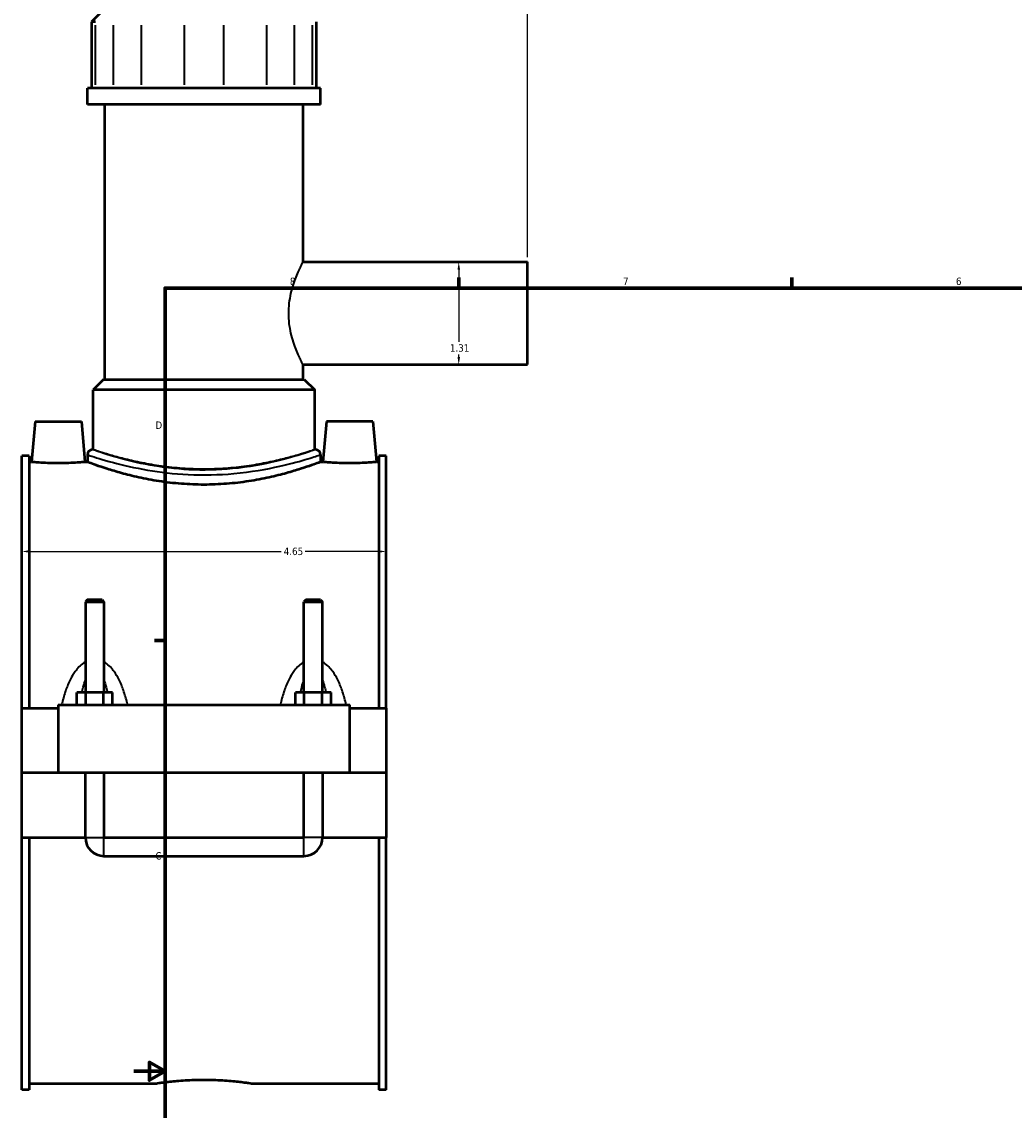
# Model space of a CAD drawing. Header units: inches. Extents: x -1.3 to 49.3, y -1.8 to 48.6.
# Tile 2 of 8: x -1.3 to 11.3, y 10.5 to 24.4. Entities that reach past the tile are written whole.
import ezdxf

# ---------------------------------------------------------------- set-up
doc = ezdxf.new("R2010")
doc.units = ezdxf.units.IN
doc.header["$MEASUREMENT"] = 0
for name, color, linetype, lineweight in [('Border (ANSI)', 7, 'Continuous', 70), ('Dimension (ANSI)', 7, 'Continuous', 25), ('Visible (ANSI)', 7, 'Continuous', 50), ('Visible Narrow (ANSI)', 7, 'Continuous', 35)]:
    doc.layers.add(name, color=color, linetype=linetype, lineweight=lineweight)
doc.styles.add('Note Text (ANSI)', font='tahoma.ttf')
doc.dimstyles.new('Default (ANSI)', dxfattribs={"dimtxt": 0.094488, "dimasz": 0.098425, "dimexe": 0.125, "dimexo": 0.0625, "dimgap": 0.031496, "dimtad": 0, "dimtih": 1, "dimtoh": 1, "dimrnd": 1e-08, "dimzin": 4, "dimdsep": 46, "dimtxsty": 'Note Text (ANSI)', "dimcen": 0.09, "dimdle": 0.393701, "dimclrd": 256, "dimclre": 256, "dimclrt": 5, "dimadec": 0, "dimazin": 1, "dimtfac": 1, "dimtofl": 0, "dimtmove": 0, "dimatfit": 3, "dimfxl": 1, "dimtolj": 1, "dimtzin": 4, "dimlwd": -1, "dimlwe": -1, "dimarcsym": 0})

# ---------------------------------------------------------------- blocks, each defined once
blk = doc.blocks.new('Borders Default Border')
at = {"layer": 'Border (ANSI)'}
for p, q in [((4.25, 21), (4.25, 21.134)), ((8.5, 21), (8.5, 21.134)), ((0.5, 16.5), (0.366, 16.5))]:
    blk.add_line(p, q, dxfattribs=at)
at = {"layer": 'Border (ANSI)', "flags": 128}
for points in [[(0.5, 1), (0.5, 21), (33.5, 21), (33.5, 1), (0.5, 1)], [(0.1, 11), (0.5, 11), (0.3, 11.115), (0.3, 10.885), (0.5, 11)]]:
    blk.add_lwpolyline(points, dxfattribs=at)
at = {"layer": 'Border (ANSI)', "color": 5, "true_color": 0x0000ff, "char_height": 0.0945, "attachment_point": 7, "style": 'Note Text (ANSI)'}
for s, insert in [('8', (2.094, 21.038)), ('7', (6.346, 21.04)), ('6', (10.595, 21.038)), ('D', (0.378, 19.203)), ('C', (0.378, 13.701))]:
    blk.add_mtext(s, dxfattribs=dict(at, insert=insert))
blk = doc.blocks.new('*D6')
at = {"layer": 'Defpoints', "color": 0, "transparency": 16777216}
for p in [(5.127, 25.9), (0.997, 25.088), (5.127, 21.334)]:
    blk.add_point(p, dxfattribs=at)
at = {"layer": 'Dimension (ANSI)', "transparency": 16777216}
for p, q in [((0.997, 25.151), (0.997, 26.025)), ((5.127, 21.396), (5.127, 26.025)), ((1.095, 25.9), (3.204, 25.9)), ((5.028, 25.9), (3.509, 25.9))]:
    blk.add_line(p, q, dxfattribs=at)
for points in [[(1.095, 25.917), (1.095, 25.884), (0.997, 25.9)], [(5.028, 25.917), (5.028, 25.884), (5.127, 25.9)]]:
    blk.add_solid(points, dxfattribs=at)
at = {"layer": 'Dimension (ANSI)', "color": 5, "transparency": 16777216, "insert": (3.236, 25.95), "char_height": 0.0945, "attachment_point": 1, "style": 'Note Text (ANSI)'}
blk.add_mtext('\\A1;4.13', dxfattribs=at)
blk = doc.blocks.new('*D7')
at = {"layer": 'Defpoints', "color": 0, "transparency": 16777216}
for p in [(3.322, 17.637), (-1.328, 17.248), (3.322, 17.248)]:
    blk.add_point(p, dxfattribs=at)
at = {"layer": 'Dimension (ANSI)', "transparency": 16777216}
for p, q in [((-1.23, 17.637), (1.984, 17.637)), ((3.223, 17.637), (2.29, 17.637))]:
    blk.add_line(p, q, dxfattribs=at)
for points in [[(-1.23, 17.654), (-1.23, 17.621), (-1.328, 17.637)], [(3.223, 17.654), (3.223, 17.621), (3.322, 17.637)]]:
    blk.add_solid(points, dxfattribs=at)
at = {"layer": 'Dimension (ANSI)', "color": 5, "transparency": 16777216, "insert": (2.015, 17.686), "char_height": 0.0945, "attachment_point": 1, "style": 'Note Text (ANSI)'}
blk.add_mtext('\\A1;4.65', dxfattribs=at)
blk = doc.blocks.new('*D9')
at = {"layer": 'Defpoints', "color": 0, "transparency": 16777216}
for p in [(4.249, 21.334), (4.249, 20.023), (4.249, 20.023)]:
    blk.add_point(p, dxfattribs=at)
at = {"layer": 'Dimension (ANSI)', "transparency": 16777216}
for p, q in [((4.249, 21.235), (4.249, 20.314)), ((4.249, 20.121), (4.249, 20.153))]:
    blk.add_line(p, q, dxfattribs=at)
for points in [[(4.233, 21.235), (4.266, 21.235), (4.249, 21.334)], [(4.233, 20.121), (4.266, 20.121), (4.249, 20.023)]]:
    blk.add_solid(points, dxfattribs=at)
at = {"layer": 'Dimension (ANSI)', "color": 5, "transparency": 16777216, "insert": (4.136, 20.283), "char_height": 0.0945, "attachment_point": 1, "style": 'Note Text (ANSI)'}
blk.add_mtext('\\A1;1.31', dxfattribs=at)

msp = doc.modelspace()

# ---------------------------------------------------------------- linework, layer by layer
at = {"layer": 'Visible (ANSI)'}
for p, q in [((-0.238, 24.6), (-0.437, 24.402)), ((-0.387, 24.402), (-0.437, 24.402)), ((-0.437, 24.402), (-0.437, 23.555)), ((2.431, 24.402), (2.431, 23.555)), ((2.485, 23.555), (-0.491, 23.555)), ((-0.491, 23.346), (-0.491, 23.555)), ((2.485, 23.346), (2.485, 23.555)), ((2.485, 23.346), (-0.491, 23.346)), ((-0.268, 19.832), (-0.268, 23.346)), ((2.262, 21.334), (2.262, 23.346)), ((2.262, 21.334), (5.127, 21.334)), ((5.127, 20.023), (5.127, 21.334)), ((2.262, 19.832), (2.262, 20.023)), ((2.262, 20.023), (5.127, 20.023)), ((-0.285, 19.832), (-0.417, 19.7)), ((-0.285, 19.832), (2.278, 19.832)), ((2.278, 19.832), (2.411, 19.7)), ((2.411, 19.7), (-0.417, 19.7)), ((-0.417, 18.938), (-0.417, 19.7)), ((2.411, 18.938), (2.411, 19.7)), ((-1.158, 19.299), (-1.204, 18.78)), ((-1.158, 19.299), (-0.568, 19.299)), ((-0.568, 19.299), (-0.522, 18.78)), ((2.562, 19.299), (2.516, 18.78)), ((3.152, 19.299), (2.562, 19.299)), ((3.152, 19.299), (3.198, 18.78)), ((-0.417, 18.938), (-0.425, 18.938)), ((2.419, 18.938), (2.411, 18.938)), ((-1.328, 15.638), (-1.328, 18.859)), ((-1.235, 18.859), (-1.328, 18.859)), ((-1.235, 18.859), (-1.235, 15.638)), ((-1.235, 18.78), (-1.204, 18.78)), ((-0.522, 18.78), (-0.491, 18.78)), ((-0.491, 18.872), (-0.491, 18.78)), ((2.485, 18.872), (2.485, 18.78)), ((2.485, 18.78), (2.516, 18.78)), ((3.198, 18.78), (3.229, 18.78)), ((3.229, 18.859), (3.229, 15.638)), ((3.322, 18.859), (3.229, 18.859)), ((3.322, 15.638), (3.322, 18.859)), ((-0.493, 17.018), (-0.516, 16.994)), ((-0.516, 16.994), (-0.28, 16.994)), ((-0.516, 16.994), (-0.516, 15.835)), ((-0.304, 17.018), (-0.493, 17.018)), ((-0.304, 17.018), (-0.28, 16.994)), ((-0.28, 16.994), (-0.28, 15.835)), ((2.297, 17.018), (2.274, 16.994)), ((2.274, 16.994), (2.51, 16.994)), ((2.274, 15.835), (2.274, 16.994)), ((2.486, 17.018), (2.297, 17.018)), ((2.486, 17.018), (2.51, 16.994)), ((2.51, 15.835), (2.51, 16.994)), ((-0.625, 15.677), (-0.625, 15.835)), ((-0.512, 15.835), (-0.625, 15.835)), ((-0.512, 15.677), (-0.512, 15.835)), ((-0.285, 15.835), (-0.512, 15.835)), ((-0.285, 15.677), (-0.285, 15.835)), ((-0.171, 15.835), (-0.285, 15.835)), ((-0.171, 15.677), (-0.171, 15.835)), ((2.165, 15.677), (2.165, 15.835)), ((2.278, 15.835), (2.165, 15.835)), ((2.278, 15.677), (2.278, 15.835)), ((2.505, 15.835), (2.278, 15.835)), ((2.505, 15.677), (2.505, 15.835)), ((2.619, 15.835), (2.505, 15.835)), ((2.619, 15.677), (2.619, 15.835)), ((-1.328, 15.638), (-0.863, 15.638)), ((-1.328, 14.813), (-1.328, 15.638)), ((-0.863, 15.677), (-0.863, 14.813)), ((-0.863, 15.677), (2.857, 15.677)), ((2.857, 14.813), (2.857, 15.677)), ((2.857, 15.638), (3.322, 15.638)), ((3.322, 15.638), (3.322, 14.813)), ((-1.328, 14.813), (-0.863, 14.813)), ((-1.328, 13.984), (-1.328, 14.809)), ((-0.516, 14.809), (-1.328, 14.809)), ((-0.863, 14.813), (2.857, 14.813)), ((-0.516, 14.813), (-0.516, 14.809)), ((-0.516, 13.984), (-0.516, 14.809)), ((-0.28, 14.813), (-0.28, 14.809)), ((-0.28, 14.809), (-0.28, 13.984)), ((2.274, 14.809), (-0.28, 14.809)), ((2.274, 14.809), (2.274, 14.813)), ((2.274, 13.984), (2.274, 14.809)), ((2.51, 14.809), (2.51, 14.813)), ((2.51, 14.809), (2.51, 13.984)), ((3.322, 14.809), (2.51, 14.809)), ((2.857, 14.813), (3.322, 14.813)), ((3.322, 14.809), (3.322, 13.984)), ((-1.328, 10.763), (-1.328, 13.984)), ((-1.328, 13.984), (-0.516, 13.984)), ((-1.235, 13.984), (-1.235, 10.763)), ((-0.28, 13.984), (2.274, 13.984)), ((2.51, 13.984), (3.322, 13.984)), ((3.229, 13.984), (3.229, 10.763)), ((3.322, 10.763), (3.322, 13.984)), ((-0.28, 13.748), (2.274, 13.748)), ((-1.235, 10.843), (0.38, 10.843)), ((1.614, 10.843), (3.229, 10.843)), ((-1.235, 10.763), (-1.328, 10.763)), ((3.322, 10.763), (3.229, 10.763))]:
    msp.add_line(p, q, dxfattribs=at)
for centre, radius, start, end in [((-0.425, 18.872), 0.0661, 90, 180), ((2.419, 18.872), 0.0661, 0, 90), ((-0.28, 13.984), 0.236, 180, 270), ((2.274, 13.984), 0.236, 270, 0)]:
    msp.add_arc(centre, radius, start, end, dxfattribs=at)
for points, knots in [([(-0.522, 18.78), (-0.522, 18.78), (-0.531, 18.779), (-0.566, 18.776), (-0.592, 18.774), (-0.652, 18.77), (-0.69, 18.768), (-0.775, 18.766), (-0.82, 18.765), (-0.906, 18.765), (-0.952, 18.766), (-1.036, 18.768), (-1.074, 18.77), (-1.135, 18.774), (-1.161, 18.776), (-1.195, 18.779), (-1.204, 18.78), (-1.204, 18.78)], [1.307237, 1.307237, 1.307237, 1.307237, 1.633904, 1.633904, 1.960572, 1.960572, 2.287523, 2.287523, 2.614474, 2.614474, 2.941426, 2.941426, 3.268377, 3.268377, 3.595044, 3.595044, 3.921712, 3.921712, 3.921712, 3.921712]), ([(2.485, 18.78), (2.485, 18.78), (2.476, 18.776), (2.438, 18.762), (2.409, 18.751), (2.333, 18.725), (2.285, 18.709), (2.176, 18.674), (2.115, 18.656), (1.984, 18.619), (1.909, 18.601), (1.748, 18.565), (1.66, 18.548), (1.477, 18.52), (1.382, 18.509), (1.189, 18.494), (1.091, 18.49), (0.902, 18.49), (0.805, 18.494), (0.612, 18.509), (0.516, 18.52), (0.333, 18.548), (0.246, 18.565), (0.084, 18.601), (0.01, 18.619), (-0.121, 18.656), (-0.183, 18.674), (-0.292, 18.709), (-0.339, 18.725), (-0.415, 18.751), (-0.444, 18.762), (-0.482, 18.776), (-0.491, 18.78), (-0.491, 18.78)], [5.757008, 5.757008, 5.757008, 5.757008, 6.476358, 6.476358, 7.195709, 7.195709, 7.915059, 7.915059, 8.634409, 8.634409, 9.354311, 9.354311, 10.074212, 10.074212, 10.794114, 10.794114, 11.514016, 11.514016, 12.233917, 12.233917, 12.953819, 12.953819, 13.67372, 13.67372, 14.393622, 14.393622, 15.112972, 15.112972, 15.832323, 15.832323, 16.551673, 16.551673, 17.271023, 17.271023, 17.271023, 17.271023]), ([(3.198, 18.78), (3.198, 18.78), (3.189, 18.779), (3.154, 18.776), (3.128, 18.774), (3.068, 18.77), (3.03, 18.768), (2.945, 18.766), (2.9, 18.765), (2.857, 18.765), (2.814, 18.765), (2.768, 18.766), (2.684, 18.768), (2.646, 18.77), (2.585, 18.774), (2.559, 18.776), (2.525, 18.779), (2.516, 18.78), (2.516, 18.78)], [3.921712, 3.921712, 3.921712, 3.921712, 4.248379, 4.248379, 4.575046, 4.575046, 4.901997, 4.901997, 5.228949, 5.228949, 5.228949, 5.5559, 5.5559, 5.882851, 5.882851, 6.209519, 6.209519, 6.536186, 6.536186, 6.536186, 6.536186]), ([(0.38, 10.843), (0.38, 10.843), (0.383, 10.843), (0.399, 10.846), (0.411, 10.847), (0.442, 10.852), (0.462, 10.855), (0.507, 10.86), (0.533, 10.864), (0.588, 10.87), (0.619, 10.873), (0.686, 10.879), (0.722, 10.881), (0.798, 10.886), (0.838, 10.888), (0.918, 10.89), (0.958, 10.891), (1.036, 10.891), (1.076, 10.89), (1.156, 10.888), (1.195, 10.886), (1.271, 10.881), (1.308, 10.879), (1.375, 10.873), (1.406, 10.87), (1.461, 10.864), (1.486, 10.86), (1.532, 10.855), (1.551, 10.852), (1.583, 10.847), (1.595, 10.846), (1.61, 10.843), (1.614, 10.843), (1.614, 10.843)], [2.366712, 2.366712, 2.366712, 2.366712, 2.662549, 2.662549, 2.958385, 2.958385, 3.254221, 3.254221, 3.550057, 3.550057, 3.845899, 3.845899, 4.141741, 4.141741, 4.437583, 4.437583, 4.733425, 4.733425, 5.029267, 5.029267, 5.325109, 5.325109, 5.620951, 5.620951, 5.916793, 5.916793, 6.212629, 6.212629, 6.508465, 6.508465, 6.804301, 6.804301, 7.100137, 7.100137, 7.100137, 7.100137])]:
    msp.add_open_spline(points, degree=3, knots=knots, dxfattribs=at)
at = {"layer": 'Visible Narrow (ANSI)'}
for p, q in [((-0.387, 23.597), (-0.387, 24.359)), ((-0.16, 24.359), (-0.16, 23.597)), ((0.198, 23.597), (0.198, 24.359)), ((0.744, 24.359), (0.744, 23.597)), ((1.25, 23.597), (1.25, 24.359)), ((1.796, 24.359), (1.796, 23.597)), ((2.154, 23.597), (2.154, 24.359)), ((2.38, 24.359), (2.38, 23.597)), ((-0.515, 13.984), (-0.282, 13.984)), ((-0.28, 13.75), (-0.28, 13.983)), ((2.274, 13.75), (2.274, 13.983)), ((2.508, 13.984), (2.275, 13.984))]:
    msp.add_line(p, q, dxfattribs=at)
for points, knots in [([(2.262, 20.023), (2.262, 20.023), (2.26, 20.027), (2.251, 20.044), (2.244, 20.057), (2.228, 20.09), (2.218, 20.111), (2.197, 20.159), (2.185, 20.186), (2.151, 20.272), (2.126, 20.345), (2.099, 20.465), (2.091, 20.507), (2.081, 20.593), (2.079, 20.636), (2.079, 20.72), (2.081, 20.764), (2.091, 20.849), (2.099, 20.891), (2.126, 21.012), (2.151, 21.084), (2.185, 21.17), (2.197, 21.197), (2.218, 21.245), (2.228, 21.266), (2.244, 21.3), (2.251, 21.313), (2.26, 21.33), (2.262, 21.334), (2.262, 21.334)], [2.564482, 2.564482, 2.564482, 2.564482, 2.884527, 2.884527, 3.204571, 3.204571, 3.524616, 3.524616, 3.84466, 3.84466, 4.486813, 4.486813, 4.807889, 4.807889, 5.128965, 5.128965, 5.450041, 5.450041, 5.771117, 5.771117, 6.41327, 6.41327, 6.733314, 6.733314, 7.053359, 7.053359, 7.373403, 7.373403, 7.693447, 7.693447, 7.693447, 7.693447]), ([(2.419, 18.938), (2.419, 18.938), (2.416, 18.937), (2.389, 18.928), (2.34, 18.91), (2.181, 18.859), (2.064, 18.824), (1.763, 18.751), (1.569, 18.715), (1.181, 18.677), (0.99, 18.672), (0.63, 18.691), (0.462, 18.712), (0.149, 18.769), (0.007, 18.804), (-0.243, 18.875), (-0.341, 18.909), (-0.413, 18.934), (-0.425, 18.938), (-0.425, 18.938)], [17.256123, 17.256123, 17.256123, 17.256123, 17.685432, 17.685432, 18.967156, 18.967156, 20.408642, 20.408642, 22.065775, 22.065775, 23.501924, 23.501924, 24.847355, 24.847355, 26.270964, 26.270964, 27.941283, 27.941283, 28.760193, 28.760193, 28.760193, 28.760193]), ([(2.411, 18.938), (2.411, 18.938), (2.402, 18.935), (2.366, 18.923), (2.338, 18.914), (2.266, 18.891), (2.221, 18.877), (2.117, 18.847), (2.059, 18.831), (1.934, 18.8), (1.864, 18.784), (1.71, 18.753), (1.627, 18.739), (1.453, 18.714), (1.362, 18.705), (1.179, 18.692), (1.086, 18.689), (0.907, 18.689), (0.815, 18.692), (0.632, 18.705), (0.541, 18.714), (0.367, 18.739), (0.284, 18.753), (0.13, 18.784), (0.06, 18.8), (-0.065, 18.831), (-0.124, 18.847), (-0.227, 18.877), (-0.272, 18.891), (-0.345, 18.914), (-0.372, 18.923), (-0.408, 18.935), (-0.417, 18.938), (-0.417, 18.938)], [5.458873, 5.458873, 5.458873, 5.458873, 6.141054, 6.141054, 6.823236, 6.823236, 7.505417, 7.505417, 8.187599, 8.187599, 8.870135, 8.870135, 9.552672, 9.552672, 10.235209, 10.235209, 10.917746, 10.917746, 11.600282, 11.600282, 12.282819, 12.282819, 12.965356, 12.965356, 13.647893, 13.647893, 14.330074, 14.330074, 15.012256, 15.012256, 15.694437, 15.694437, 16.376618, 16.376618, 16.376618, 16.376618]), ([(-0.491, 18.872), (-0.491, 18.872), (-0.479, 18.868), (-0.403, 18.843), (-0.301, 18.81), (-0.039, 18.74), (0.11, 18.705), (0.437, 18.65), (0.613, 18.629), (0.989, 18.611), (1.189, 18.615), (1.596, 18.652), (1.798, 18.688), (2.114, 18.76), (2.236, 18.794), (2.403, 18.845), (2.454, 18.862), (2.482, 18.871), (2.485, 18.872), (2.485, 18.872)], [-28.760193, -28.760193, -28.760193, -28.760193, -27.941283, -27.941283, -26.270964, -26.270964, -24.847355, -24.847355, -23.501924, -23.501924, -22.065775, -22.065775, -20.408642, -20.408642, -18.967156, -18.967156, -17.685432, -17.685432, -17.256123, -17.256123, -17.256123, -17.256123]), ([(-0.516, 16.225), (-0.523, 16.221), (-0.529, 16.218), (-0.558, 16.199), (-0.579, 16.181), (-0.616, 16.144), (-0.632, 16.124), (-0.67, 16.072), (-0.69, 16.039), (-0.73, 15.96), (-0.749, 15.913), (-0.785, 15.811), (-0.8, 15.756), (-0.815, 15.692), (-0.817, 15.685), (-0.819, 15.677)], [-2.36167, -2.36167, -2.36167, -2.36167, -2.304165, -2.304165, -2.099394, -2.099394, -1.90878, -1.90878, -1.623189, -1.623189, -1.251919, -1.251919, -0.83598, -0.83598, -0.781638, -0.781638, -0.781638, -0.781638]), ([(0.022, 15.677), (0.021, 15.685), (0.019, 15.692), (0.004, 15.756), (-0.012, 15.811), (-0.047, 15.913), (-0.066, 15.96), (-0.107, 16.039), (-0.126, 16.072), (-0.164, 16.124), (-0.18, 16.144), (-0.217, 16.181), (-0.238, 16.199), (-0.267, 16.218), (-0.273, 16.221), (-0.28, 16.225)], [-4.568716, -4.568716, -4.568716, -4.568716, -4.514374, -4.514374, -4.098436, -4.098436, -3.727166, -3.727166, -3.441574, -3.441574, -3.250961, -3.250961, -3.04619, -3.04619, -2.988684, -2.988684, -2.988684, -2.988684]), ([(2.274, 16.225), (2.267, 16.221), (2.261, 16.218), (2.232, 16.199), (2.211, 16.181), (2.174, 16.144), (2.158, 16.124), (2.12, 16.072), (2.1, 16.039), (2.06, 15.96), (2.041, 15.913), (2.005, 15.811), (1.99, 15.756), (1.975, 15.692), (1.973, 15.685), (1.971, 15.677)], [-2.36167, -2.36167, -2.36167, -2.36167, -2.304165, -2.304165, -2.099394, -2.099394, -1.908781, -1.908781, -1.623189, -1.623189, -1.251919, -1.251919, -0.83598, -0.83598, -0.781638, -0.781638, -0.781638, -0.781638]), ([(2.812, 15.677), (2.811, 15.685), (2.809, 15.692), (2.794, 15.756), (2.778, 15.811), (2.743, 15.913), (2.724, 15.96), (2.683, 16.039), (2.664, 16.072), (2.626, 16.124), (2.61, 16.144), (2.573, 16.181), (2.552, 16.199), (2.523, 16.218), (2.517, 16.221), (2.51, 16.225)], [-4.568716, -4.568716, -4.568716, -4.568716, -4.514374, -4.514374, -4.098435, -4.098435, -3.727166, -3.727166, -3.441574, -3.441574, -3.250961, -3.250961, -3.04619, -3.04619, -2.988684, -2.988684, -2.988684, -2.988684]), ([(-0.56, 15.835), (-0.555, 15.859), (-0.55, 15.882), (-0.536, 15.936), (-0.527, 15.966), (-0.516, 15.994)], [1.4156837, 1.4156837, 1.4156837, 1.4156837, 1.6231886, 1.6231886, 1.9038075, 1.9038075, 1.9038075, 1.9038075]), ([(-0.28, 15.994), (-0.27, 15.966), (-0.261, 15.936), (-0.246, 15.882), (-0.241, 15.859), (-0.236, 15.835)], [3.4465472, 3.4465472, 3.4465472, 3.4465472, 3.7271661, 3.7271661, 3.9346709, 3.9346709, 3.9346709, 3.9346709]), ([(2.23, 15.835), (2.235, 15.859), (2.24, 15.882), (2.254, 15.936), (2.263, 15.966), (2.274, 15.994)], [1.4156837, 1.4156837, 1.4156837, 1.4156837, 1.6231887, 1.6231887, 1.9038075, 1.9038075, 1.9038075, 1.9038075]), ([(2.51, 15.994), (2.52, 15.966), (2.529, 15.936), (2.544, 15.882), (2.549, 15.859), (2.554, 15.835)], [3.4465472, 3.4465472, 3.4465472, 3.4465472, 3.727166, 3.727166, 3.9346709, 3.9346709, 3.9346709, 3.9346709])]:
    msp.add_open_spline(points, degree=3, knots=knots, dxfattribs=at)

# ---------------------------------------------------------------- block references
msp.add_blockref('Borders Default Border', (0, 0))

# ---------------------------------------------------------------- dimensions: what is measured, and where the dimension line sits
at = {"layer": 'Dimension (ANSI)'}
for base, p1, p2, angle, override, picture, middle in [((5.127, 25.9), (0.997, 25.088), (5.127, 21.334), 180, {"dimgap": 0.031496, "dimtih": 0, "dimtoh": 0, "dimdec": 2, "dimtol": 0, "dimlim": 0, "dimtp": 0, "dimtm": 0, "dimtdec": 2, "dimatfit": 1}, '*D6', (3.357, 25.9)), ((4.249, 20.023), (4.249, 21.334), (4.249, 20.023), 270, {"dimgap": 0.031496, "dimdec": 2, "dimse1": 1, "dimse2": 1, "dimtol": 0, "dimlim": 0, "dimtp": 0, "dimtm": 0, "dimtdec": 2, "dimatfit": 1}, '*D9', (4.249, 20.233)), ((3.322, 17.637), (-1.328, 17.248), (3.322, 17.248), 180, {"dimgap": 0.031496, "dimtih": 0, "dimtoh": 0, "dimdec": 2, "dimse1": 1, "dimse2": 1, "dimtol": 0, "dimlim": 0, "dimtp": 0, "dimtm": 0, "dimtdec": 2, "dimatfit": 1}, '*D7', (2.137, 17.637))]:
    dim = msp.add_linear_dim(base=base, p1=p1, p2=p2, angle=angle, dimstyle='Default (ANSI)', override=override, dxfattribs=at)
    dim.commit()
    dim.dimension.update_dxf_attribs({"geometry": picture, "text_midpoint": middle, "dimtype": 160})

doc.saveas('drawing.dxf')
